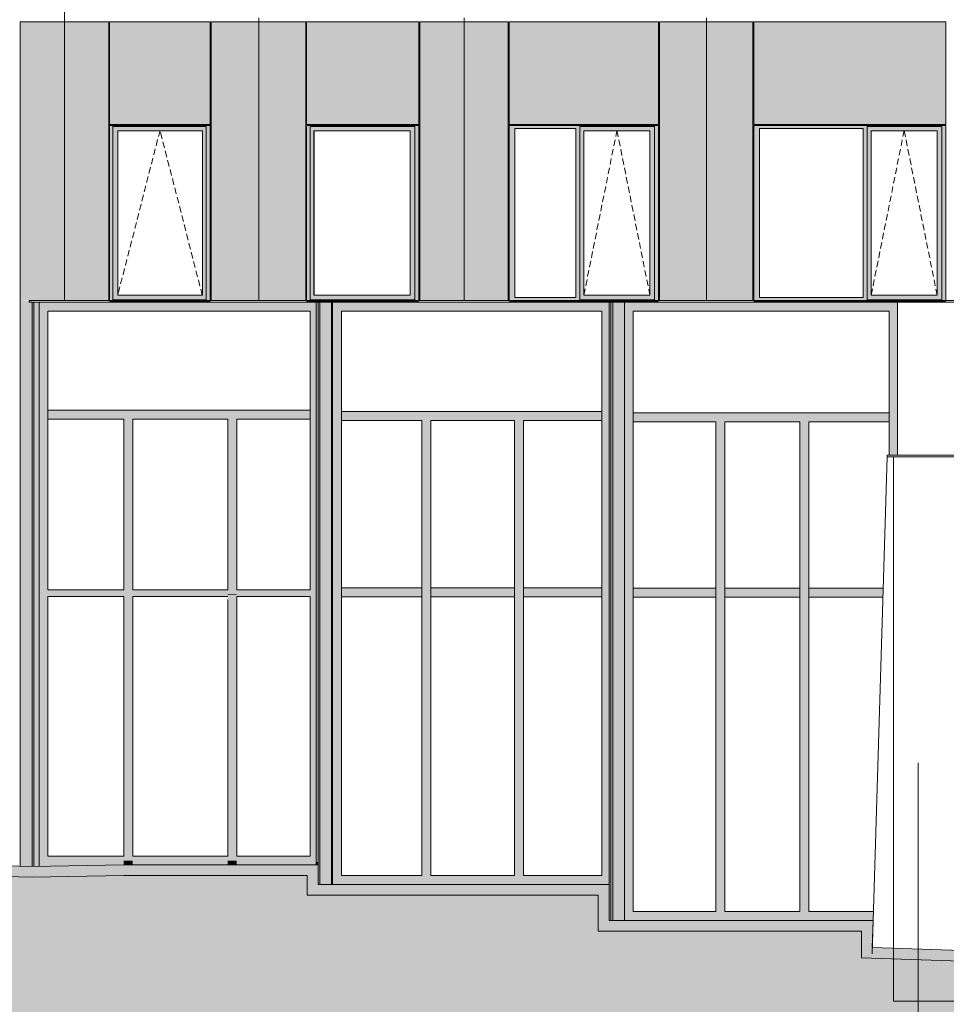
# Model space of a CAD drawing. Header units: millimetres. Extents: x -2957 to 755902, y -5565 to 302042.
# Tile 3 of 65: x 2446 to 12766, y -34 to 10926. Entities that reach past the tile are written whole.
import ezdxf

# ---------------------------------------------------------------- set-up
doc = ezdxf.new("R2010")
doc.units = ezdxf.units.MM
doc.header["$MEASUREMENT"] = 0
doc.header["$XCLIPFRAME"] = 0
doc.linetypes.add('OO_EOIAAY', pattern=[105.833361, 70.555568, -35.277793])
doc.linetypes.add('Штрихпунктирная', pattern=[6.702778, 3.527778, -1.763889, 0, -1.411111])
for name, color, linetype, lineweight in [('0_Ном._пера__1', 7, 'Continuous', 0), ('0_Ном._пера__120', 7, 'Continuous', 0), ('0_Ном._пера__19', 255, 'Continuous', 0), ('АР-Стены_внешние_.АР_Ном._пера__120', 7, 'Continuous', 0), ('АР-Чертеж-Размеры.АР_Ном._пера__1', 7, 'Continuous', 0)]:
    doc.layers.add(name, color=color, linetype=linetype, lineweight=lineweight)
doc.layers.add('0_Ном._пера__161', color=7, linetype='Continuous', lineweight=13, true_color=0x6a6a6a)
doc.layers.add('АР-Стены_внешние_.АР_Ном._пера__214', color=7, linetype='Continuous', lineweight=0, true_color=0xe2eaf1)
doc.layers.add('АР-Чертеж-Размеры.АР', color=7, linetype='Continuous')
doc.styles.add('РЎР“Р•РќР•Р\xa0РР\xa0_РЎРўРР›Р¬_2', font='GOST_Common.ttf')
doc.dimstyles.new('СГЕНЕРИР_СТИЛЬ__1', dxfattribs={"dimtxt": 400, "dimasz": 95, "dimexe": 0.18, "dimexo": 30000, "dimgap": 0, "dimtad": 1, "dimtih": 1, "dimtoh": 1, "dimlfac": 0.001, "dimzin": 0, "dimdsep": 46, "dimtxsty": 'РЎР“Р•РќР•Р\xa0РР\xa0_РЎРўРР›Р¬_2', "dimblk": 'ARROWHEAD_6', "dimblk1": 'ARROWHEAD_6', "dimblk2": 'ARROWHEAD_6', "dimcen": 0.09, "dimclrd": 7, "dimclre": 7, "dimclrt": 7, "dimadec": 0, "dimazin": 0, "dimtfac": 1, "dimtdec": 4, "dimtmove": 0, "dimatfit": 3, "dimfxl": 0, "dimtolj": 1, "dimtzin": 0, "dimarcsym": 0})
picture_1 = doc.add_image_def('image2.png', size_in_pixel=(725, 814))

# ---------------------------------------------------------------- blocks, each defined once
blk = doc.blocks.new('*D6')
at = {"layer": 'АР-Чертеж-Размеры.АР_Ном._пера__1', "color": 7, "linetype": 'Continuous', "lineweight": 0}
for p, q in [((24927, -2310), (24927, 226)), ((12502, -2166), (12402, -2266)), ((12452, -2735), (12452, -2123)), ((24877, -2266), (24977, -2166)), ((12452, -2216), (24927, -2216)), ((24927, -2216), (25002, -2216))]:
    blk.add_line(p, q, dxfattribs=at)
at = {"layer": 'АР-Чертеж-Размеры.АР_Ном._пера__1', "color": 7, "lineweight": 0, "insert": (18073, -2136), "char_height": 400, "attachment_point": 7, "style": 'РЎР“Р•РќР•Р\xa0РР\xa0_РЎРўРР›Р¬_2'}
blk.add_mtext('\\A1;{\\pql;\\fGOST Common|b0|i0|c204|p0;\\W1.000000;12,48}', dxfattribs=at)
blk = doc.blocks.new('ARROWHEAD_6')
at = {"color": 0, "linetype": 'Continuous', "lineweight": 0}
for p, q in [((0, 0), (-1, 0)), ((-0.5, -0.5), (0.5, 0.5))]:
    blk.add_line(p, q, dxfattribs=at)

msp = doc.modelspace()

# ---------------------------------------------------------------- hatches: boundary and pattern name
at = {"layer": '0_Ном._пера__1', "linetype": 'Continuous', "lineweight": 0, "true_color": 0x000000}
for points in [[(3447.292, 9713.425), (3484.43, 9713.425), (3484.43, 9738.425), (4523.366, 9738.425), (4523.366, 9713.425), (4567.072, 9713.425), (4567.072, 9748.425), (3447.292, 9748.425)], [(3484.43, 9713.425), (3447.292, 9713.425), (3447.292, 7833.425), (3484.43, 7833.425)], [(3484.43, 9738.425), (3484.43, 9688.425), (3538.945, 9688.425), (4480.756, 9688.425), (4523.366, 9688.425), (4523.366, 9738.425)], [(3484.43, 9688.425), (3484.43, 7858.425), (3537.754, 7858.425), (3537.754, 9688.425)], [(4480.756, 9688.425), (4480.756, 7858.425), (4523.366, 7858.425), (4523.366, 9688.425)], [(4523.366, 7833.425), (4567.072, 7833.425), (4567.072, 9713.425), (4523.366, 9713.425)], [(5641.493, 9748.425), (5641.493, 9713.425), (5680.519, 9713.425), (5680.519, 9738.425), (6846.99, 9738.425), (6846.99, 9713.425), (6890.829, 9713.425), (6890.829, 9748.425)], [(5680.519, 9713.425), (5641.493, 9713.425), (5641.493, 7833.425), (5680.519, 7833.425)], [(6846.99, 9738.425), (5680.519, 9738.425), (5680.519, 9688.425), (5723.588, 9688.425), (6792.638, 9688.425), (6846.99, 9688.425)], [(5680.519, 9688.425), (5680.519, 7858.425), (5723.588, 7858.425), (5723.588, 9688.425)], [(6846.99, 9688.425), (6793.767, 9688.425), (6793.767, 7858.425), (6846.99, 7858.425)], [(6846.99, 9713.425), (6846.99, 7833.425), (6890.829, 7833.425), (6890.829, 9713.425)], [(7897.077, 9748.425), (7897.077, 9713.425), (7961.305, 9713.425), (8639.689, 9713.425), (8684.073, 9713.425), (8684.073, 9738.425), (9517.505, 9738.425), (9517.505, 9713.425), (9561.889, 9713.425), (9561.889, 9748.425)], [(7961.305, 9713.425), (7897.077, 9713.425), (7897.077, 7833.425), (7961.305, 7833.425)], [(8684.073, 9713.425), (8639.689, 9713.425), (8639.689, 7833.425), (8684.073, 7833.425)], [(8684.073, 9688.425), (8729.266, 9688.425), (9464.067, 9688.425), (9517.505, 9688.425), (9517.505, 9738.425), (8684.073, 9738.425)], [(8684.073, 9688.425), (8684.073, 7858.425), (8729.266, 7858.425), (8729.266, 9688.425)], [(9517.505, 9688.425), (9464.892, 9688.425), (9464.892, 7858.425), (9517.505, 7858.425)], [(9517.505, 7833.425), (9561.889, 7833.425), (9561.889, 9713.425), (9517.505, 9713.425)], [(10620.315, 9748.425), (10620.315, 9713.425), (10684.543, 9713.425), (11838.646, 9713.425), (11883.03, 9713.425), (11883.03, 9738.425), (12716.462, 9738.425), (12716.462, 9713.425), (12760.846, 9713.425), (12760.846, 9748.425)], [(10684.543, 9713.425), (10620.315, 9713.425), (10620.315, 7833.425), (10684.543, 7833.425)], [(11883.03, 9713.425), (11838.646, 9713.425), (11838.646, 7833.425), (11883.03, 7833.425)], [(11883.03, 9688.425), (11928.223, 9688.425), (12663.024, 9688.425), (12716.462, 9688.425), (12716.462, 9738.425), (11883.03, 9738.425)], [(11883.03, 9688.425), (11883.03, 7858.425), (11928.223, 7858.425), (11928.223, 9688.425)], [(12716.462, 9688.425), (12663.848, 9688.425), (12663.848, 7858.425), (12716.462, 7858.425)], [(12716.462, 7833.425), (12760.846, 7833.425), (12760.846, 9713.425), (12716.462, 9713.425)], [(3447.292, 7833.425), (3447.292, 7798.425), (4567.072, 7798.425), (4567.072, 7833.425), (4523.366, 7833.425), (4523.366, 7808.425), (3484.43, 7808.425), (3484.43, 7833.425)], [(3484.43, 7858.425), (3484.43, 7808.425), (4523.366, 7808.425), (4523.366, 7858.425), (4480.756, 7858.425), (3538.945, 7858.425)], [(5641.493, 7798.425), (6890.829, 7798.425), (6890.829, 7833.425), (6846.99, 7833.425), (6846.99, 7808.425), (5680.519, 7808.425), (5680.519, 7833.425), (5641.493, 7833.425)], [(5680.519, 7808.425), (6846.99, 7808.425), (6846.99, 7858.425), (6792.638, 7858.425), (5723.588, 7858.425), (5680.519, 7858.425)], [(7897.077, 7833.425), (7897.077, 7800), (9561.889, 7800), (9561.889, 7833.425), (9517.505, 7833.425), (9517.505, 7808.425), (8684.073, 7808.425), (8684.073, 7833.425), (8639.689, 7833.425), (7961.305, 7833.425)], [(8684.073, 7858.425), (8684.073, 7808.425), (9517.505, 7808.425), (9517.505, 7858.425), (9464.067, 7858.425), (8729.266, 7858.425)], [(10620.315, 7833.425), (10620.315, 7798.425), (12760.846, 7798.425), (12760.846, 7833.425), (12716.462, 7833.425), (12716.462, 7808.425), (11883.03, 7808.425), (11883.03, 7833.425), (11838.646, 7833.425), (10684.543, 7833.425)], [(11883.03, 7858.425), (11883.03, 7808.425), (12716.462, 7808.425), (12716.462, 7858.425), (12663.024, 7858.425), (11928.223, 7858.425)]]:
    msp.add_hatch(color=18, dxfattribs=at).paths.add_polyline_path(points)
at = {"layer": '0_Ном._пера__1', "linetype": 'Continuous', "lineweight": 0}
msp.add_hatch(color=7, dxfattribs=at).paths.add_polyline_path([(72266.494, -900), (69306.024, -900), (68102.01, -850), (65826.06, -850), (61266.013, -700), (58817.624, -700), (57616.084, -650), (55116.034, -650), (46496.362, -200), (44809.438, -200), (42485.877, 0), (40542.313, 0), (34960.956, 130), (33025.749, 130), (31825.749, 249.966), (29515.484, 249.966), (28315.752, 399.957), (24246.425, 399.957), (24246.554, 350), (21142.335, 350), (17577.459, 350), (17577.459, 550), (13375.95, 550), (11939.362, 600), (11950.54, 900), (9010.063, 900), (9010.063, 1299.693), (5769.407, 1300), (5769.407, 1520), (3604.141, 1520), (2584.243, 1500), (-1426.912, 1600), (-2957.29, 1600), (-2957.29, 1480), (-1428.408, 1480), (2583.924, 1379.971), (3605.317, 1400), (5649.407, 1400), (5649.407, 1180.011), (8890.013, 1179.704), (8890.013, 780), (11819.362, 780), (11819.362, 484.104), (13373.862, 430), (17457.459, 430), (17457.459, 230), (21142.335, 230), (24344.494, 230), (24344.365, 279.957), (28315.737, 272.177), (29515.484, 129.966), (31819.766, 129.966), (33019.766, 10), (34959.559, 10), (40540.916, -120), (42480.722, -120), (44804.283, -320), (46493.232, -320), (55112.904, -770), (57616.084, -770), (58816.258, -820), (61264.04, -820), (65824.087, -970), (68099.519, -970), (69303.533, -1020), (72266.494, -1020)])
at = {"layer": '0_Ном._пера__161', "linetype": 'Continuous', "lineweight": 0, "true_color": 0x696969}
for points in [[(2584.243, 6503.74), (2604.243, 6503.74), (2604.243, 7779.958), (2584.243, 7779.958)], [(2604.243, 7779.958), (2604.243, 6503.74), (2661.014, 6503.74), (2661.014, 6530.175), (2661.014, 7779.958)], [(2661.014, 7779.958), (2661.014, 6530.175), (2761.014, 6530.175), (2761.014, 7679.958)], [(4471.541, 7779.958), (2661.014, 7779.958), (2761.014, 7679.958), (4471.541, 7679.958)], [(4471.541, 7779.958), (4471.541, 7679.958), (5680.013, 7679.958), (5749.407, 7749.352), (5749.407, 7759.218), (5749.407, 7779.958)], [(5680.013, 6580.175), (5680.013, 6530.175), (5749.407, 6530.175), (5749.407, 7709.096), (5749.407, 7749.352), (5680.013, 7679.958)], [(5749.407, 6527.723), (5769.407, 6527.723), (5769.407, 7779.958), (5749.407, 7779.958)], [(5769.407, 6500.958), (5789.407, 6500.958), (5789.407, 7779.958), (5769.407, 7779.958)], [(5789.407, 6500.958), (5919.407, 6500.958), (5919.407, 7779.958), (5789.407, 7779.958)], [(5919.407, 1299.98), (5929.986, 1299.98), (5929.986, 7779.853), (5919.407, 7779.853)], [(7740.514, 7679.853), (7740.514, 7779.853), (5929.986, 7779.853), (6029.986, 7679.853)], [(5929.986, 7779.853), (5929.986, 6516.246), (6029.986, 6516.246), (6029.986, 7679.853)], [(7740.514, 7679.853), (8931.117, 7679.853), (9010.063, 7758.798), (9010.063, 7779.853), (7740.514, 7779.853)], [(8931.117, 7679.853), (8931.117, 6516.246), (9010.063, 6516.246), (9010.063, 7680.265), (9010.063, 7758.798)], [(9010.063, 6479.097), (9030.063, 6479.097), (9030.063, 7780.265), (9010.063, 7780.265)], [(9030.063, 6479.097), (9050.063, 6479.097), (9050.063, 7780.265), (9030.063, 7780.265)], [(9050.063, 6479.097), (9180.063, 6479.097), (9180.063, 7780.265), (9050.063, 7780.265)], [(10990.59, 7680.265), (10990.59, 7780.265), (9180.063, 7780.265), (9280.063, 7680.265)], [(9180.063, 7780.265), (9180.063, 6499.146), (9280.063, 6499.146), (9280.063, 7680.265)], [(10990.59, 7780.265), (10990.59, 7680.265), (12129.194, 7680.265), (12223.273, 7774.344), (12223.273, 7779.958), (12228.886, 7779.958), (12229.194, 7780.265)], [(12129.194, 7680.265), (12129.194, 6080), (12223.273, 6080), (12223.273, 7774.344)], [(2761.014, 6480.175), (4471.541, 6480.175), (4471.541, 6580.175), (2761.014, 6580.175)], [(4471.541, 6580.175), (4471.541, 6480.175), (5680.013, 6480.175), (5680.013, 6580.175)], [(2584.243, 5929.549), (2604.243, 5929.549), (2604.243, 6503.74), (2584.243, 6503.74)], [(2604.243, 6503.74), (2604.243, 5929.549), (2661.014, 5929.549), (2661.014, 6000), (2661.014, 6503.74)], [(2761.014, 6530.175), (2661.014, 6530.175), (2661.014, 6000), (2761.014, 6000)], [(3604.141, 6000), (3704.141, 6000), (3704.141, 6480.175), (3604.141, 6480.175)], [(4762.996, 6000), (4862.996, 6000), (4862.996, 6480.175), (4762.996, 6480.175)], [(5680.013, 6480.175), (5680.013, 6000), (5749.407, 6000), (5749.407, 6527.723), (5749.407, 6530.175), (5680.013, 6530.175)], [(5749.407, 5736.554), (5769.407, 5736.554), (5769.407, 6527.723), (5749.407, 6527.723)], [(5769.407, 5736.554), (5789.407, 5736.554), (5789.407, 6500.958), (5769.407, 6500.958)], [(5789.407, 5736.554), (5919.407, 5736.554), (5919.407, 6500.958), (5789.407, 6500.958)], [(6029.986, 6516.246), (5929.986, 6516.246), (5929.986, 5836.338), (6029.986, 5836.338)], [(6029.986, 6466.246), (6926.152, 6466.246), (6926.152, 6566.246), (6029.986, 6566.246)], [(6926.152, 5836.338), (7026.152, 5836.338), (7026.152, 6566.246), (6926.152, 6566.246)], [(7026.152, 6466.246), (7740.514, 6466.246), (7740.514, 6566.246), (7026.152, 6566.246)], [(7740.514, 6566.246), (7740.514, 6466.246), (7957.572, 6466.246), (7957.572, 6566.246)], [(7957.572, 5836.338), (8057.572, 5836.338), (8057.572, 6566.246), (7957.572, 6566.246)], [(8057.572, 6566.246), (8057.572, 6466.246), (8931.117, 6466.246), (8931.117, 6566.246)], [(8931.117, 5836.338), (9010.063, 5836.338), (9010.063, 6479.097), (9010.063, 6516.246), (8931.117, 6516.246)], [(9010.063, 5538.877), (9030.063, 5538.877), (9030.063, 6479.097), (9010.063, 6479.097)], [(9030.063, 5538.877), (9050.063, 5538.877), (9050.063, 6479.097), (9030.063, 6479.097)], [(9050.063, 5538.877), (9180.063, 5538.877), (9180.063, 6479.097), (9050.063, 6479.097)], [(9280.063, 6499.146), (9180.063, 6499.146), (9180.063, 5999.055), (9280.063, 5999.055)], [(9280.063, 6449.146), (10199.101, 6449.146), (10199.101, 6549.146), (9280.063, 6549.146)], [(10199.101, 5999.055), (10299.101, 5999.055), (10299.101, 6549.146), (10199.101, 6549.146)], [(10299.101, 6449.146), (10990.59, 6449.146), (10990.59, 6549.146), (10299.101, 6549.146)], [(10990.59, 6549.146), (10990.59, 6449.146), (11135.74, 6449.146), (11135.74, 6549.146)], [(11135.74, 5999.055), (11235.74, 5999.055), (11235.74, 6549.146), (11135.74, 6549.146)], [(11235.74, 6449.146), (12129.194, 6449.146), (12129.194, 6549.146), (11235.74, 6549.146)], [(2584.243, 4521.679), (2604.243, 4521.679), (2604.243, 5929.549), (2584.243, 5929.549)], [(2604.243, 5929.549), (2604.243, 4521.679), (2661.014, 4521.679), (2661.014, 4529.37), (2661.014, 5929.549)], [(2761.014, 6000), (2661.014, 6000), (2661.014, 4529.37), (2761.014, 4529.37)], [(3604.141, 4579.37), (3704.141, 4579.37), (3704.141, 6000), (3604.141, 6000)], [(4762.996, 4472.263), (4862.996, 4472.263), (4862.996, 6000), (4762.996, 6000)], [(5680.013, 6000), (5680.013, 4579.37), (5680.013, 4529.37), (5749.407, 4529.37), (5749.407, 5736.554), (5749.407, 6000)], [(9280.063, 5999.055), (9180.063, 5999.055), (9180.063, 4549.082), (9280.063, 4549.082)], [(10199.101, 4549.082), (10299.101, 4549.082), (10299.101, 5999.055), (10199.101, 5999.055)], [(11135.74, 4549.082), (11235.74, 4549.082), (11235.74, 5999.055), (11135.74, 5999.055)], [(6029.986, 5836.338), (5929.986, 5836.338), (5929.986, 4551.559), (6029.986, 4551.559)], [(6926.152, 4551.559), (7026.152, 4551.559), (7026.152, 5836.338), (6926.152, 5836.338)], [(7957.572, 4551.559), (8057.572, 4551.559), (8057.572, 5836.338), (7957.572, 5836.338)], [(9010.063, 5836.338), (8931.117, 5836.338), (8931.117, 4551.559), (9010.063, 4551.559), (9010.063, 4561.583), (9010.063, 5538.877)], [(5749.407, 4482.184), (5769.407, 4482.184), (5769.407, 5736.554), (5749.407, 5736.554)], [(5769.407, 4504.262), (5789.407, 4504.262), (5789.407, 5736.554), (5769.407, 5736.554)], [(5789.407, 4504.262), (5919.407, 4504.262), (5919.407, 5736.554), (5789.407, 5736.554)], [(9010.063, 4561.583), (9030.063, 4561.583), (9030.063, 5538.877), (9010.063, 5538.877)], [(9030.063, 4561.583), (9050.063, 4561.583), (9050.063, 5538.877), (9030.063, 5538.877)], [(9050.063, 4561.583), (9180.063, 4561.583), (9180.063, 5538.877), (9050.063, 5538.877)], [(2584.243, 3939.549), (2604.243, 3939.549), (2604.243, 4521.679), (2584.243, 4521.679)], [(2604.243, 4521.679), (2604.243, 3939.549), (2661.014, 3939.549), (2661.014, 4010), (2661.014, 4521.679)], [(2761.014, 4529.37), (2661.014, 4529.37), (2661.014, 4010), (2761.014, 4010)], [(2761.014, 4506.251), (2791.014, 4506.251), (3604.141, 4506.251), (3604.141, 4579.37), (2761.014, 4579.37)], [(3604.141, 4010), (3704.141, 4010), (3704.141, 4579.37), (3604.141, 4579.37)], [(3704.141, 4579.37), (3704.141, 4506.243), (4168.14, 4506.243), (4198.14, 4506.251), (4471.541, 4506.251), (4471.541, 4579.37)], [(4471.541, 4579.37), (4471.541, 4506.251), (4762.996, 4506.251), (4762.996, 4579.37)], [(4762.996, 4521.535), (4862.996, 4521.535), (4862.996, 4529.37), (4762.996, 4529.37)], [(5680.013, 4579.37), (4862.996, 4579.37), (4862.996, 4501.559), (5680.014, 4501.559), (5680.013, 4521.83)], [(5680.013, 4479.37), (5680.013, 4417.257), (5680.013, 4010), (5749.407, 4010), (5749.407, 4482.184), (5749.407, 4529.37), (5680.013, 4529.37)], [(5769.407, 3746.554), (5789.407, 3746.554), (5789.407, 4504.262), (5769.407, 4504.262)], [(5789.407, 3746.554), (5919.407, 3746.554), (5919.407, 4504.262), (5789.407, 4504.262)], [(6029.986, 4551.559), (5929.986, 4551.559), (5929.986, 3846.338), (6029.986, 3846.338)], [(6029.986, 4501.559), (6926.152, 4501.559), (6926.152, 4601.559), (6029.986, 4601.559)], [(6926.152, 3846.338), (7026.152, 3846.338), (7026.152, 4551.559), (6926.152, 4551.559)], [(7026.152, 4501.559), (7740.514, 4501.559), (7740.514, 4601.559), (7026.152, 4601.559)], [(7740.514, 4601.559), (7740.514, 4501.559), (7957.572, 4501.559), (7957.572, 4601.559)], [(7957.572, 3846.338), (8057.572, 3846.338), (8057.572, 4551.559), (7957.572, 4551.559)], [(8057.572, 4501.559), (8931.117, 4501.559), (8931.117, 4601.559), (8057.572, 4601.559)], [(8931.117, 3846.338), (9010.063, 3846.338), (9010.063, 4551.559), (8931.117, 4551.559)], [(9010.063, 3548.877), (9030.063, 3548.877), (9030.063, 4561.583), (9010.063, 4561.583)], [(9030.063, 3548.877), (9050.063, 3548.877), (9050.063, 4561.583), (9030.063, 4561.583)], [(9050.063, 3548.877), (9180.063, 3548.877), (9180.063, 4561.583), (9050.063, 4561.583)], [(9280.063, 4549.082), (9180.063, 4549.082), (9180.063, 4009.055), (9280.063, 4009.055)], [(9280.063, 4499.082), (10199.101, 4499.082), (10199.101, 4599.082), (9280.063, 4599.082)], [(10199.101, 4009.055), (10299.101, 4009.055), (10299.101, 4549.082), (10199.101, 4549.082)], [(10299.101, 4499.082), (10990.59, 4499.082), (10990.59, 4599.082), (10299.101, 4599.082)], [(10990.59, 4599.082), (10990.59, 4499.082), (11135.74, 4499.082), (11135.74, 4599.082)], [(11135.74, 4009.055), (11235.74, 4009.055), (11235.74, 4549.082), (11135.74, 4549.082)], [(11235.74, 4499.082), (12059.636, 4499.082), (12062.667, 4599.082), (11235.74, 4599.082)], [(4862.996, 4472.263), (4762.996, 4472.263), (4762.996, 4010), (4862.996, 4010)], [(5749.407, 3746.554), (5769.407, 3746.554), (5769.407, 4482.184), (5749.407, 4482.184)], [(2761.014, 4010), (2661.014, 4010), (2661.014, 1501.505), (2761.014, 1503.466)], [(3704.141, 4010), (3604.141, 4010), (3604.141, 1563.875), (3704.141, 1563.875)], [(4862.996, 4010), (4762.996, 4010), (4762.996, 1563.875), (4862.996, 1563.875)], [(5680.013, 4010), (5680.013, 1520), (5710.006, 1520), (5749.407, 1520), (5749.407, 4010)], [(9280.063, 4009.055), (9180.063, 4009.055), (9180.063, 2050), (9280.063, 2050)], [(10199.101, 1000), (10299.101, 1000), (10299.101, 4009.055), (10199.101, 4009.055)], [(11135.74, 1000), (11235.74, 1000), (11235.74, 4009.055), (11135.74, 4009.055)], [(2604.243, 3939.549), (2584.243, 3939.549), (2584.243, 1500), (2604.243, 1500.392)], [(2661.014, 3939.549), (2604.243, 3939.549), (2604.243, 1500.392), (2661.014, 1501.505)], [(6029.986, 3846.338), (5929.986, 3846.338), (5929.986, 2050), (6029.986, 2050)], [(7026.152, 3846.338), (6926.152, 3846.338), (6926.152, 1399.883), (7026.152, 1399.883)], [(8057.572, 3846.338), (7957.572, 3846.338), (7957.572, 1399.883), (8057.572, 1399.883)], [(8931.117, 2050), (9010.063, 2050), (9010.063, 3548.877), (9010.063, 3846.338), (8931.117, 3846.338)], [(5769.407, 3746.554), (5749.407, 3746.554), (5749.407, 1550), (5769.407, 1550)], [(5789.407, 3746.554), (5769.407, 3746.554), (5769.407, 1550), (5789.407, 1550)], [(5919.407, 3746.554), (5789.407, 3746.554), (5789.407, 1550), (5919.407, 2030)], [(9010.063, 900), (9030.063, 900), (9030.063, 3548.877), (9010.063, 3548.877)], [(9030.063, 2050), (9050.063, 2050), (9050.063, 3548.877), (9030.063, 3548.877)], [(9050.063, 2050), (9180.063, 2050), (9180.063, 3548.877), (9050.063, 3548.877)], [(5919.407, 1299.98), (5919.407, 2030), (5789.407, 1550), (5789.407, 1299.98)], [(6029.986, 2050), (5929.986, 2050), (5929.986, 1299.98), (6029.986, 1299.98)], [(8931.117, 2050), (8931.117, 1299.693), (9010.063, 1299.693), (9010.063, 2050)], [(9050.063, 900), (9050.063, 2050), (9030.063, 2050), (9030.063, 900)], [(9180.063, 900), (9180.063, 2050), (9050.063, 2050), (9050.063, 900)], [(9280.063, 2050), (9180.063, 2050), (9180.063, 1499.055), (9280.063, 1499.055)], [(3604.141, 1520), (3604.141, 1613.875), (2761.014, 1613.875), (2761.014, 1503.466)], [(3704.141, 1520), (3704.141, 1563.875), (3604.141, 1563.875), (3604.141, 1520)], [(3704.141, 1613.875), (3704.141, 1520), (4471.541, 1520), (4471.541, 1613.875)], [(4471.541, 1520), (4762.996, 1520), (4762.996, 1613.875), (4471.541, 1613.875)], [(4862.996, 1520), (4862.996, 1563.875), (4762.996, 1563.875), (4762.996, 1520)], [(4862.996, 1520), (5680.013, 1520), (5680.013, 1613.875), (4862.996, 1613.875)], [(5769.407, 1520), (5769.407, 1550), (5749.407, 1550), (5749.407, 1520)], [(5789.407, 1299.98), (5789.407, 1550), (5769.407, 1550), (5769.407, 1299.98)], [(9280.063, 1499.055), (9180.063, 1499.055), (9180.063, 900), (9280.063, 900)], [(6029.987, 1299.883), (8931.117, 1299.883), (8931.117, 1399.883), (6029.987, 1399.883)], [(9280.063, 1000), (9280.063, 900), (11950.54, 900), (11953.571, 1000)]]:
    msp.add_hatch(color=251, dxfattribs=at).paths.add_polyline_path(points)
at = {"layer": '0_Ном._пера__19', "linetype": 'Continuous', "lineweight": 0}
msp.add_hatch(color=255, dxfattribs=at).paths.add_polyline_path([(-1428.408, 1480), (-2957.29, 1480), (-2957.29, -1229.779), (72266.494, -1229.779), (72266.494, -1020), (69303.533, -1020), (68099.519, -970), (65824.087, -970), (61264.04, -820), (58816.258, -820), (57616.084, -770), (55112.904, -770), (46493.232, -320), (44804.283, -320), (42480.722, -120), (40540.916, -120), (34959.559, 10), (33019.766, 10), (31819.766, 129.966), (29515.484, 129.966), (28315.752, 279.957), (24344.365, 279.77), (24344.494, 230), (21142.335, 230), (17457.459, 230), (17457.459, 430), (13373.862, 430), (11819.362, 484.104), (11819.362, 780), (8890.013, 780), (8890.013, 1179.704), (5649.407, 1180.011), (5649.407, 1400), (3605.317, 1400), (2583.924, 1379.971)])
at = {"layer": 'АР-Стены_внешние_.АР_Ном._пера__214', "linetype": 'Continuous', "lineweight": 0, "true_color": 0xe5e8eb}
for points in [[(2940.795, 7800), (2940.795, 10903.425), (2450.816, 10903.425), (2450.816, 7805)], [(2940.795, 10903.425), (2940.795, 7800), (3437.292, 7800), (3437.292, 10903.425)], [(3447.292, 10903.425), (4567.072, 10903.425), (4567.072, 9758.425), (3447.292, 9758.425)], [(5102.808, 10903.425), (4577.072, 10903.425), (4577.072, 7800), (5102.808, 7800)], [(5210.782, 10903.425), (5102.808, 10903.425), (5102.808, 7800), (5210.782, 7800)], [(5210.782, 10903.425), (5210.782, 7800), (5631.493, 7800), (5631.493, 10903.425)], [(5641.493, 10903.425), (6890.829, 10903.425), (6890.829, 9758.425), (5641.493, 9758.425)], [(7390.804, 7800), (7390.804, 10903.425), (6900.829, 10903.425), (6900.829, 7800)], [(7390.804, 10903.425), (7390.804, 7800), (7887.077, 7800), (7887.077, 10903.425)], [(7897.077, 10903.425), (9561.889, 10903.425), (9561.889, 9758.425), (7897.077, 9758.425)], [(9571.889, 7800), (10090.796, 7800), (10090.796, 10903.425), (9571.889, 10903.425)], [(10090.796, 7793.425), (10230.978, 7793.425), (10230.978, 10903.425), (10090.796, 10903.425)], [(10230.978, 10903.425), (10230.978, 7793.425), (10610.315, 7793.425), (10610.315, 10903.425)], [(10620.315, 10903.425), (12760.846, 10903.425), (12760.846, 9758.425), (10620.315, 9758.425)], [(2450.816, 7805), (2450.816, 1503.326), (2584.243, 1500), (2584.243, 7800)]]:
    msp.add_hatch(color=254, dxfattribs=at).paths.add_polyline_path(points)

# ---------------------------------------------------------------- linework, layer by layer
at = {"layer": '0_Ном._пера__1', "color": 7, "linetype": 'Continuous', "lineweight": 0}
for p, q in [((2945.609, 20353.425), (2945.609, 10903.425)), ((2450.816, 7798.425), (2450.816, 10903.425)), ((2450.816, 10903.425), (3437.292, 10903.425)), ((2945.609, 10903.428), (2945.609, 7800)), ((3437.292, 7800), (3437.292, 10903.425)), ((3447.292, 7800), (3447.292, 10903.425)), ((3447.292, 10903.425), (4567.072, 10903.425)), ((4567.072, 9748.425), (4567.072, 10903.425)), ((4577.072, 10903.425), (4577.072, 7800)), ((4577.072, 10903.425), (5631.493, 10903.425)), ((5107.621, 7800), (5107.621, 10948.425)), ((5631.493, 10903.425), (5631.493, 7800)), ((5641.493, 10903.425), (6890.829, 10903.425)), ((6890.829, 10903.425), (6890.829, 9758.425)), ((6900.829, 10903.425), (7887.077, 10903.425)), ((6900.829, 10903.425), (6900.829, 7800)), ((7395.618, 10948.425), (7395.618, 7800)), ((7887.077, 10903.425), (7887.077, 7800)), ((7897.077, 10903.425), (9561.889, 10903.425)), ((9561.889, 10903.425), (9561.889, 9758.425)), ((9571.889, 10903.425), (10610.315, 10903.425)), ((9571.889, 10903.425), (9571.889, 7800)), ((10095.61, 7800), (10095.61, 10948.425)), ((10610.315, 10903.425), (10610.315, 7800)), ((10620.315, 10903.425), (12760.846, 10903.425)), ((12760.846, 10903.425), (12760.846, 9758.425)), ((3447.292, 9758.425), (4567.072, 9758.425)), ((5641.493, 9758.425), (6890.829, 9758.425)), ((7897.077, 9758.425), (9561.889, 9758.425)), ((10620.315, 9758.425), (12760.846, 9758.425)), ((2450.816, 7798.425), (2450.816, 9748.425)), ((3437.292, 7798.425), (3437.292, 9748.425)), ((3437.292, 7798.425), (3437.292, 9738.425)), ((3447.292, 9748.425), (4567.072, 9748.425)), ((4523.366, 9738.425), (3484.43, 9738.425)), ((3484.43, 9738.425), (3484.43, 9713.425)), ((3484.43, 9713.425), (3484.43, 7833.425)), ((3537.754, 7858.425), (3537.754, 9688.425)), ((3537.754, 9688.425), (4479.565, 9688.425)), ((4480.756, 9688.425), (4479.565, 9688.425)), ((4480.756, 7858.425), (4480.756, 9688.425)), ((4523.366, 9713.425), (4523.366, 9738.425)), ((4523.366, 9713.425), (4523.366, 7833.425)), ((4567.072, 9748.425), (4567.072, 7833.425)), ((4577.072, 7798.425), (4577.072, 9748.425)), ((5641.493, 7798.425), (5641.493, 9748.425)), ((6363.264, 9748.425), (5647.39, 9748.425)), ((6846.99, 9738.425), (5680.519, 9738.425)), ((5680.519, 9738.425), (5680.519, 9713.425)), ((5680.519, 9713.425), (5680.519, 7833.425)), ((5723.588, 9688.425), (5723.588, 7858.425)), ((5724.716, 9688.425), (5723.588, 9688.425)), ((5724.716, 7858.425), (5724.716, 9688.425)), ((5724.716, 9688.425), (6793.767, 9688.425)), ((6363.264, 9748.425), (6890.829, 9748.425)), ((6793.767, 9688.425), (6793.767, 7858.425)), ((6846.99, 9713.425), (6846.99, 9738.425)), ((6846.99, 9713.425), (6846.99, 7833.425)), ((6890.829, 9748.425), (6890.829, 7833.425)), ((6900.829, 7798.425), (6900.829, 9748.425)), ((7897.077, 7798.425), (7897.077, 9748.425)), ((7902.241, 9748.425), (9561.889, 9748.425)), ((7961.305, 9713.425), (7961.305, 7833.425)), ((8639.689, 9713.425), (7961.305, 9713.425)), ((8639.689, 7833.425), (8639.689, 9713.425)), ((9517.505, 9738.425), (8684.073, 9738.425)), ((8684.073, 9738.425), (8684.073, 9713.425)), ((8684.073, 9713.425), (8684.073, 7833.425)), ((8729.266, 9688.425), (8729.266, 7858.425)), ((8730.091, 9688.425), (8729.266, 9688.425)), ((8730.091, 9688.425), (9464.892, 9688.425)), ((9464.892, 9688.425), (9464.892, 7858.425)), ((9517.505, 9713.425), (9517.505, 9738.425)), ((9517.505, 9713.425), (9517.505, 7833.425)), ((9561.889, 9748.425), (9561.889, 7833.425)), ((9571.889, 7798.425), (9571.889, 9738.425)), ((10620.315, 7798.425), (10620.315, 9748.425)), ((10625.48, 9748.425), (12760.846, 9748.425)), ((10684.543, 9713.425), (10684.543, 7833.425)), ((11838.646, 9713.425), (10684.543, 9713.425)), ((11838.646, 7833.425), (11838.646, 9713.425)), ((12716.462, 9738.425), (11883.03, 9738.425)), ((11883.03, 9738.425), (11883.03, 9713.425)), ((11883.03, 9713.425), (11883.03, 7833.425)), ((11928.223, 9688.425), (11928.223, 7858.425)), ((11929.047, 9688.425), (11928.223, 9688.425)), ((11929.047, 9688.425), (12663.848, 9688.425)), ((12663.848, 9688.425), (12663.848, 7858.425)), ((12716.462, 9713.425), (12716.462, 9738.425)), ((12716.462, 9713.425), (12716.462, 7833.425)), ((12760.846, 9748.425), (12760.846, 7833.425)), ((2450.816, 1503.326), (2450.816, 7798.425)), ((4567.072, 7798.425), (3447.292, 7798.425)), ((3447.292, 7788.425), (4567.072, 7788.425)), ((3484.43, 7833.425), (3484.43, 7808.425)), ((3484.43, 7808.425), (4523.366, 7808.425)), ((4479.565, 7858.425), (3537.754, 7858.425)), ((4479.565, 7858.425), (4480.756, 7858.425)), ((4523.366, 7833.425), (4523.366, 7808.425)), ((4567.072, 7833.425), (4567.072, 7798.425)), ((6890.829, 7798.425), (5641.493, 7798.425)), ((5641.493, 7788.425), (6890.829, 7788.425)), ((5680.519, 7833.425), (5680.519, 7808.425)), ((5680.519, 7808.425), (6846.99, 7808.425)), ((5723.588, 7858.425), (5724.716, 7858.425)), ((6793.767, 7858.425), (5724.716, 7858.425)), ((6846.99, 7833.425), (6846.99, 7808.425)), ((6890.829, 7833.425), (6890.829, 7798.425)), ((9561.889, 7798.425), (7897.077, 7798.425)), ((7897.077, 7788.425), (9561.889, 7788.425)), ((7961.305, 7833.425), (8639.689, 7833.425)), ((8684.073, 7833.425), (8684.073, 7808.425)), ((8684.073, 7808.425), (9517.505, 7808.425)), ((8729.266, 7858.425), (8730.091, 7858.425)), ((9464.892, 7858.425), (8730.091, 7858.425)), ((9517.505, 7833.425), (9517.505, 7808.425)), ((9561.889, 7833.425), (9561.889, 7798.425)), ((12760.846, 7798.425), (10620.315, 7798.425)), ((10620.315, 7788.425), (12760.846, 7788.425)), ((10684.543, 7833.425), (11838.646, 7833.425)), ((11883.03, 7833.425), (11883.03, 7808.425)), ((11883.03, 7808.425), (12716.462, 7808.425)), ((11928.223, 7858.425), (11929.047, 7858.425)), ((12663.848, 7858.425), (11929.047, 7858.425)), ((12716.462, 7833.425), (12716.462, 7808.425)), ((12760.846, 7833.425), (12760.846, 7798.425)), ((2584.243, 6503.74), (2584.243, 7779.958)), ((2604.243, 7779.958), (2584.243, 7779.958)), ((2604.243, 6503.74), (2604.243, 7779.958)), ((2661.014, 7779.958), (2604.243, 7779.958)), ((2661.014, 7779.958), (2661.014, 6530.175)), ((4471.541, 7779.958), (2661.014, 7779.958)), ((2761.014, 7679.958), (2761.014, 6580.175)), ((4471.541, 7679.958), (2761.014, 7679.958)), ((5749.407, 7779.958), (4471.541, 7779.958)), ((5680.013, 7679.958), (4471.541, 7679.958)), ((5680.013, 6580.175), (5680.013, 7679.958)), ((5749.407, 6527.723), (5749.407, 7779.958)), ((5769.407, 6500.958), (5769.407, 7779.958)), ((5789.407, 6500.958), (5789.407, 7779.958)), ((5919.407, 6500.958), (5919.407, 7779.958)), ((7740.514, 7779.853), (5929.986, 7779.853)), ((5929.986, 7779.853), (5929.986, 6516.246)), ((7740.514, 7679.853), (6029.986, 7679.853)), ((6029.986, 7679.853), (6029.986, 6566.246)), ((8931.117, 7679.853), (7740.514, 7679.853)), ((8931.117, 6566.246), (8931.117, 7679.853)), ((9010.063, 6479.097), (9010.063, 7780.265)), ((9030.063, 6479.097), (9030.063, 7780.265)), ((9050.063, 6479.097), (9050.063, 7780.265)), ((10990.59, 7780.265), (9180.063, 7780.265)), ((9180.063, 7780.265), (9180.063, 6499.146)), ((10990.59, 7680.265), (9280.063, 7680.265)), ((9280.063, 7680.265), (9280.063, 6549.146)), ((12129.194, 7680.265), (10990.59, 7680.265)), ((12129.194, 6080), (12129.194, 7680.265)), ((12223.273, 7780), (16785.872, 7780)), ((12223.273, 7779.958), (12223.273, 6080)), ((5929.986, 7100), (5919.407, 7100)), ((2761.014, 6580.175), (2761.014, 6530.175)), ((2761.014, 6580.175), (3604.141, 6580.175)), ((3604.141, 6580.175), (3704.141, 6580.175)), ((3704.141, 6580.175), (4471.541, 6580.175)), ((4471.541, 6580.175), (4762.996, 6580.175)), ((4762.996, 6580.175), (4862.996, 6580.175)), ((4862.996, 6580.175), (5680.013, 6580.175)), ((5680.013, 6530.175), (5680.013, 6580.175)), ((2584.243, 5929.549), (2584.243, 6503.74)), ((2604.243, 5929.549), (2604.243, 6503.74)), ((2661.014, 6530.175), (2661.014, 6000)), ((2761.014, 6530.175), (2761.014, 6480.175)), ((2761.014, 6480.175), (2761.014, 6000)), ((2761.014, 6480.175), (3604.141, 6480.175)), ((3604.141, 6000), (3604.141, 6480.175)), ((3704.141, 6480.175), (4471.541, 6480.175)), ((3704.141, 6000), (3704.141, 6480.175)), ((4471.541, 6480.175), (4762.996, 6480.175)), ((4762.996, 6000), (4762.996, 6480.175)), ((4862.996, 6480.175), (5680.013, 6480.175)), ((4862.996, 6000), (4862.996, 6480.175)), ((5680.013, 6480.175), (5680.013, 6530.175)), ((5680.013, 6000), (5680.013, 6480.175)), ((5749.407, 5736.554), (5749.407, 6527.723)), ((5769.407, 5736.554), (5769.407, 6500.958)), ((5789.407, 5736.554), (5789.407, 6500.958)), ((5919.407, 5736.554), (5919.407, 6500.958)), ((5929.986, 6516.246), (5929.986, 5836.338)), ((6029.986, 6566.246), (6926.152, 6566.246)), ((6029.986, 6566.246), (6029.986, 6466.246)), ((6926.152, 6566.246), (7026.152, 6566.246)), ((7026.152, 6566.246), (7740.514, 6566.246)), ((7740.514, 6566.246), (7957.572, 6566.246)), ((7957.572, 6566.246), (8057.572, 6566.246)), ((8057.572, 6566.246), (8931.117, 6566.246)), ((8931.117, 6516.246), (8931.117, 6566.246)), ((8931.117, 6466.246), (8931.117, 6516.246)), ((9010.063, 5538.877), (9010.063, 6479.097)), ((9030.063, 5538.877), (9030.063, 6479.097)), ((9050.063, 5538.877), (9050.063, 6479.097)), ((9180.063, 6499.146), (9180.063, 5999.055)), ((9280.063, 6549.146), (10199.101, 6549.146)), ((9280.063, 6549.146), (9280.063, 6499.146)), ((9280.063, 6499.146), (9280.063, 6449.146)), ((10199.101, 6549.146), (10299.101, 6549.146)), ((10299.101, 6549.146), (10990.59, 6549.146)), ((10990.59, 6549.146), (11135.74, 6549.146)), ((11135.74, 6549.146), (11235.74, 6549.146)), ((11235.74, 6549.146), (12129.194, 6549.146)), ((6029.986, 6466.246), (6029.986, 5836.338)), ((6029.986, 6466.246), (6926.152, 6466.246)), ((6926.152, 5836.338), (6926.152, 6466.246)), ((7026.152, 6466.246), (7740.514, 6466.246)), ((7026.152, 5836.338), (7026.152, 6466.246)), ((7740.514, 6466.246), (7957.572, 6466.246)), ((7957.572, 5836.338), (7957.572, 6466.246)), ((8057.572, 6466.246), (8931.117, 6466.246)), ((8057.572, 5836.338), (8057.572, 6466.246)), ((8931.117, 5836.338), (8931.117, 6466.246)), ((9280.063, 6449.146), (9280.063, 5999.055)), ((9280.063, 6449.146), (10199.101, 6449.146)), ((10199.101, 5999.055), (10199.101, 6449.146)), ((10299.101, 6449.146), (10990.59, 6449.146)), ((10299.101, 5999.055), (10299.101, 6449.146)), ((10990.59, 6449.146), (11135.74, 6449.146)), ((11135.74, 5999.055), (11135.74, 6449.146)), ((11235.74, 6449.146), (12129.194, 6449.146)), ((11235.74, 5999.055), (11235.74, 6449.146)), ((11939.236, 527.079), (12106.95, 6059.999)), ((2584.243, 4521.679), (2584.243, 5929.549)), ((2604.243, 4521.679), (2604.243, 5929.549)), ((2661.014, 6000), (2661.014, 4529.37)), ((2761.014, 6000), (2761.014, 4579.37)), ((3604.141, 4579.37), (3604.141, 6000)), ((3704.141, 4579.37), (3704.141, 6000)), ((4762.996, 4579.37), (4762.996, 6000)), ((4862.996, 4579.37), (4862.996, 6000)), ((5680.013, 4579.37), (5680.013, 6000)), ((9180.063, 5999.055), (9180.063, 4549.082)), ((9280.063, 5999.055), (9280.063, 4599.082)), ((10199.101, 4599.082), (10199.101, 5999.055)), ((10299.101, 4599.082), (10299.101, 5999.055)), ((11135.74, 4599.082), (11135.74, 5999.055)), ((11235.74, 4599.082), (11235.74, 5999.055)), ((5929.986, 5836.338), (5929.986, 4551.559)), ((6029.986, 5836.338), (6029.986, 4601.559)), ((6926.152, 4601.559), (6926.152, 5836.338)), ((7026.152, 4601.559), (7026.152, 5836.338)), ((7957.572, 4601.559), (7957.572, 5836.338)), ((8057.572, 4601.559), (8057.572, 5836.338)), ((8931.117, 4601.559), (8931.117, 5836.338)), ((5749.407, 4482.184), (5749.407, 5736.554)), ((5769.407, 4504.262), (5769.407, 5736.554)), ((5789.407, 4504.262), (5789.407, 5736.554)), ((5919.407, 4504.262), (5919.407, 5736.554)), ((9010.063, 4561.583), (9010.063, 5538.877)), ((9030.063, 4561.583), (9030.063, 5538.877)), ((9050.063, 4561.583), (9050.063, 5538.877)), ((2584.243, 3939.549), (2584.243, 4521.679)), ((2604.243, 3939.549), (2604.243, 4521.679)), ((2661.014, 4529.37), (2661.014, 4010)), ((2761.014, 4579.37), (3604.141, 4579.37)), ((3604.141, 4506.47), (2761.014, 4506.251)), ((2761.014, 4506.251), (2761.014, 4010)), ((3604.141, 4010), (3604.141, 4506.47)), ((3704.141, 4579.37), (4471.541, 4579.37)), ((4762.996, 4506.251), (3704.141, 4506.251)), ((3704.141, 4010), (3704.141, 4506.251)), ((4471.541, 4579.37), (4762.996, 4579.37)), ((4862.996, 4579.37), (5680.013, 4579.37)), ((4862.996, 4010), (4862.996, 4506.251)), ((4862.996, 4506.251), (5680.013, 4506.251)), ((5680.013, 4010), (5680.014, 4501.559)), ((5769.407, 3746.554), (5769.407, 4504.262)), ((5789.407, 3746.554), (5789.407, 4504.262)), ((5919.407, 3746.554), (5919.407, 4504.262)), ((5929.986, 4551.559), (5929.986, 3846.338)), ((6029.986, 4601.559), (6926.152, 4601.559)), ((6029.986, 4601.559), (6029.986, 4501.559)), ((6029.986, 4501.559), (6029.986, 3846.338)), ((6029.986, 4501.559), (6926.152, 4501.559)), ((6926.152, 4551.559), (6926.152, 4601.559)), ((6926.152, 4501.559), (6926.152, 4551.559)), ((6926.152, 3846.338), (6926.152, 4501.559)), ((7026.152, 4601.559), (7740.514, 4601.559)), ((7026.152, 4601.559), (7026.152, 4501.559)), ((7026.152, 4501.559), (7740.514, 4501.559)), ((7026.152, 3846.338), (7026.152, 4501.559)), ((7740.514, 4601.559), (7957.572, 4601.559)), ((7740.514, 4501.559), (7957.572, 4501.559)), ((7957.572, 4551.559), (7957.572, 4601.559)), ((7957.572, 4501.559), (7957.572, 4551.559)), ((7957.572, 3846.338), (7957.572, 4501.559)), ((8057.572, 4601.559), (8931.117, 4601.559)), ((8057.572, 4601.559), (8057.572, 4501.559)), ((8057.572, 4501.559), (8931.117, 4501.559)), ((8057.572, 3846.338), (8057.572, 4501.559)), ((8931.117, 4551.559), (8931.117, 4601.559)), ((8931.117, 4501.559), (8931.117, 4551.559)), ((8931.117, 3846.338), (8931.117, 4501.559)), ((9010.063, 3548.877), (9010.063, 4561.583)), ((9030.063, 3548.877), (9030.063, 4561.583)), ((9050.063, 3548.877), (9050.063, 4561.583)), ((9180.063, 4549.082), (9180.063, 4009.055)), ((9280.063, 4599.082), (10199.101, 4599.082)), ((9280.063, 4599.082), (9280.063, 4549.082)), ((9280.063, 4549.082), (9280.063, 4499.082)), ((9280.063, 4499.082), (9280.063, 4009.055)), ((9280.063, 4499.082), (10199.101, 4499.082)), ((10199.101, 4549.082), (10199.101, 4599.082)), ((10199.101, 4499.082), (10199.101, 4549.082)), ((10199.101, 4009.055), (10199.101, 4499.082)), ((10299.101, 4599.082), (10990.59, 4599.082)), ((10299.101, 4549.082), (10299.101, 4599.082)), ((10299.101, 4009.055), (10299.101, 4549.082)), ((10299.101, 4499.082), (10990.59, 4499.082)), ((10990.59, 4599.082), (11135.74, 4599.082)), ((10990.59, 4499.082), (11135.74, 4499.082)), ((11135.74, 4549.082), (11135.74, 4599.082)), ((11135.74, 4499.082), (11135.74, 4549.082)), ((11135.74, 4009.055), (11135.74, 4499.082)), ((11235.74, 4599.082), (12062.667, 4599.082)), ((11235.74, 4549.082), (11235.74, 4599.082)), ((11235.74, 4009.055), (11235.74, 4549.082)), ((11235.74, 4499.082), (12059.636, 4499.082)), ((4762.996, 4010), (4762.996, 4472.263)), ((5749.407, 3746.554), (5749.407, 4482.184)), ((2661.014, 4010), (2661.014, 1501.505)), ((2761.014, 4010), (2761.014, 1613.875)), ((3604.141, 1613.875), (3604.141, 4010)), ((3704.141, 1613.875), (3704.141, 4010)), ((4762.996, 1613.875), (4762.996, 4010)), ((4862.996, 1613.875), (4862.996, 4010)), ((5680.013, 1613.875), (5680.013, 4010)), ((9180.063, 4009.055), (9180.063, 2050)), ((9280.063, 4009.055), (9280.063, 1000)), ((10199.101, 1000), (10199.101, 4009.055)), ((10299.101, 1000), (10299.101, 4009.055)), ((11135.74, 1000), (11135.74, 4009.055)), ((11235.74, 1000), (11235.74, 4009.055)), ((2584.243, 1500), (2584.243, 3939.549)), ((2604.243, 1500.392), (2604.243, 3939.549)), ((5929.986, 3846.338), (5929.986, 2050)), ((6029.986, 3846.338), (6029.986, 1399.883)), ((6926.152, 1399.883), (6926.152, 3846.338)), ((7026.152, 1399.883), (7026.152, 3846.338)), ((7957.572, 1399.883), (7957.572, 3846.338)), ((8057.572, 1399.883), (8057.572, 3846.338)), ((8931.117, 1399.883), (8931.117, 3846.338)), ((5749.407, 1550), (5749.407, 3746.554)), ((5769.407, 1550), (5769.407, 3746.554)), ((5789.407, 1550), (5789.407, 3746.554)), ((5919.407, 2030), (5919.407, 3746.554)), ((9010.063, 2050), (9010.063, 3548.877)), ((9030.063, 2050), (9030.063, 3548.877)), ((9050.063, 2050), (9050.063, 3548.877)), ((6029.986, 2100), (6029.986, 2000)), ((8931.117, 2050), (8931.117, 2100)), ((9280.063, 2100), (9280.063, 2000)), ((5919.407, 1299.98), (5919.407, 2030)), ((5929.986, 2050), (5929.986, 1299.98)), ((6029.986, 2000), (6029.987, 1399.883)), ((8931.117, 2000), (8931.117, 2050)), ((8931.117, 1399.883), (8931.117, 2000)), ((9010.063, 900), (9010.063, 2050)), ((9030.063, 900), (9030.063, 2050)), ((9050.063, 900), (9050.063, 2050)), ((9180.063, 2050), (9180.063, 1499.055)), ((9280.063, 2000), (9280.063, 1499.055)), ((2761.014, 1613.875), (3604.141, 1613.875)), ((3704.141, 1613.875), (4762.996, 1613.875)), ((4862.996, 1613.875), (5680.013, 1613.875)), ((5749.407, 1520), (5749.407, 1550)), ((5769.407, 1520), (5769.407, 1550)), ((5789.407, 1299.98), (5789.407, 1550)), ((9180.063, 1499.055), (9180.063, 900)), ((9280.063, 1499.055), (9280.063, 1000)), ((6029.986, 1399.883), (6926.152, 1399.883)), ((7026.152, 1399.883), (7957.572, 1399.883)), ((8057.572, 1399.883), (8931.117, 1399.883)), ((9280.063, 1000), (10199.101, 1000)), ((10299.101, 1000), (11135.74, 1000)), ((11235.74, 1000), (11953.571, 1000)), ((11185.74, 900), (11934.776, 900))]:
    msp.add_line(p, q, dxfattribs=at)
at = {"layer": '0_Ном._пера__1', "color": 7, "linetype": 'Штрихпунктирная', "lineweight": 0}
for q in [(12451.827, 2656.256), (12451.827, -1064.134)]:
    msp.add_line((12451.827, 1656.256), q, dxfattribs=at)
at = {"layer": '0_Ном._пера__1', "color": 7, "linetype": 'Continuous', "lineweight": 0}
for points in [[(12106.95, 6080), (24625.583, 6080), (24625.583, 6060), (12106.95, 6060)], [(12177.459, 6060), (13377.459, 6060), (13377.459, -0.001), (12177.459, -0.001)]]:
    msp.add_lwpolyline(points, close=True, dxfattribs=at)
at = {"layer": '0_Ном._пера__1', "color": 7, "linetype": 'Continuous', "lineweight": 0, "flags": 128}
msp.add_lwpolyline([(13375.95, 550), (11939.362, 600), (11950.54, 900), (9010.063, 900), (9010.063, 1299.693), (5769.407, 1300), (5769.407, 1520), (3604.141, 1520), (2584.243, 1500), (-1426.912, 1600), (-2957.29, 1600), (-2957.29, 1480), (-1428.408, 1480), (2583.924, 1379.971), (3605.317, 1400), (5649.407, 1400), (5649.407, 1180.011), (8890.013, 1179.704), (8890.013, 780), (11819.362, 780), (11819.362, 484.104), (13373.862, 430)], dxfattribs=at)
at = {"layer": '0_Ном._пера__1', "color": 7, "linetype": 'Continuous', "lineweight": 0}
for points in [[(-2957.29, 1600), (-1426.912, 1600), (2584.243, 1500), (3604.141, 1520), (5769.407, 1520), (5769.407, 1300), (9010.063, 1299.693), (9010.063, 900), (11950.54, 900), (11939.362, 600), (13375.95, 550), (17577.459, 550), (17577.459, 350), (21142.335, 350), (24246.554, 350), (24246.425, 399.957), (28315.752, 399.957), (29515.484, 249.966), (31825.749, 249.966), (33025.749, 130), (34960.956, 130)], [(-2957.29, 1600), (-2957.29, 1480), (-1428.408, 1480), (2583.924, 1379.971), (3605.317, 1400), (5649.407, 1400), (5649.407, 1180.011), (8890.013, 1179.704), (8890.013, 780), (11819.362, 780), (11819.362, 484.104), (13373.862, 430), (17457.459, 430), (17457.459, 230), (21142.335, 230), (24344.494, 230), (24344.365, 279.957), (28315.752, 279.957), (29515.484, 129.966), (31819.766, 129.966), (33019.766, 10), (34959.559, 10)]]:
    msp.add_lwpolyline(points, dxfattribs=at)
at = {"layer": '0_Ном._пера__120', "color": 7, "linetype": 'OO_EOIAAY', "lineweight": 0}
for p, q in [((4008.66, 9693.425), (3537.754, 7858.425)), ((4479.565, 7858.425), (4008.66, 9693.425)), ((9097.491, 9693.425), (8729.266, 7858.425)), ((9464.892, 7858.425), (9097.491, 9693.425)), ((12296.448, 9693.425), (11929.047, 7858.425)), ((12663.848, 7858.425), (12296.448, 9693.425))]:
    msp.add_line(p, q, dxfattribs=at)
at = {"layer": '0_Ном._пера__120', "color": 7, "linetype": 'Continuous', "lineweight": 0, "flags": 128}
for points in [[(2553.265, 7800), (2553.265, 7780), (5722.432, 7780), (5722.432, 7800)], [(5722.432, 7800), (5722.432, 7780), (8954.279, 7780), (8954.279, 7800)], [(8954.279, 7780), (17255.872, 7780), (17255.872, 7800), (8954.279, 7800)]]:
    msp.add_lwpolyline(points, close=True, dxfattribs=at)
at = {"layer": 'АР-Стены_внешние_.АР_Ном._пера__120', "color": 7, "linetype": 'Continuous', "lineweight": 0, "flags": 128}
for points in [[(3447.292, 10903.425), (4567.072, 10903.425), (4567.072, 9758.425), (3447.292, 9758.425)], [(5641.493, 10903.425), (6890.829, 10903.425), (6890.829, 9758.425), (5641.493, 9758.425)], [(7897.077, 10903.425), (9561.889, 10903.425), (9561.889, 9758.425), (7897.077, 9758.425)], [(10620.315, 10903.425), (12760.846, 10903.425), (12760.846, 9758.425), (10620.315, 9758.425)]]:
    msp.add_lwpolyline(points, close=True, dxfattribs=at)

# ---------------------------------------------------------------- dimensions: what is measured, and where the dimension line sits
at = {"layer": 'АР-Чертеж-Размеры.АР', "color": 7, "linetype": 'Continuous', "lineweight": 0}
dim = msp.add_linear_dim(base=(24926.827238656, -2216.27822144), p1=(12451.827238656, -2764.6345869), p2=(24926.827238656, 256.25611693), dimstyle='СГЕНЕРИР_СТИЛЬ__1', dxfattribs=at)
dim.commit()
dim.dimension.update_dxf_attribs({"geometry": '*D6', "text_midpoint": (18743.237270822, -1936.278220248), "dimtype": 160})

# ---------------------------------------------------------------- pictures from other files: only their frames are drawn
at = {"linetype": 'Continuous', "lineweight": 0}
image = msp.add_image(picture_1, insert=(13377.459, 6059.999), size_in_units=(1200, 6060), rotation=180, dxfattribs=at)
image.set_boundary_path([(-0.5, -0.5), (724.5, 813.5)])

doc.saveas('drawing.dxf')
